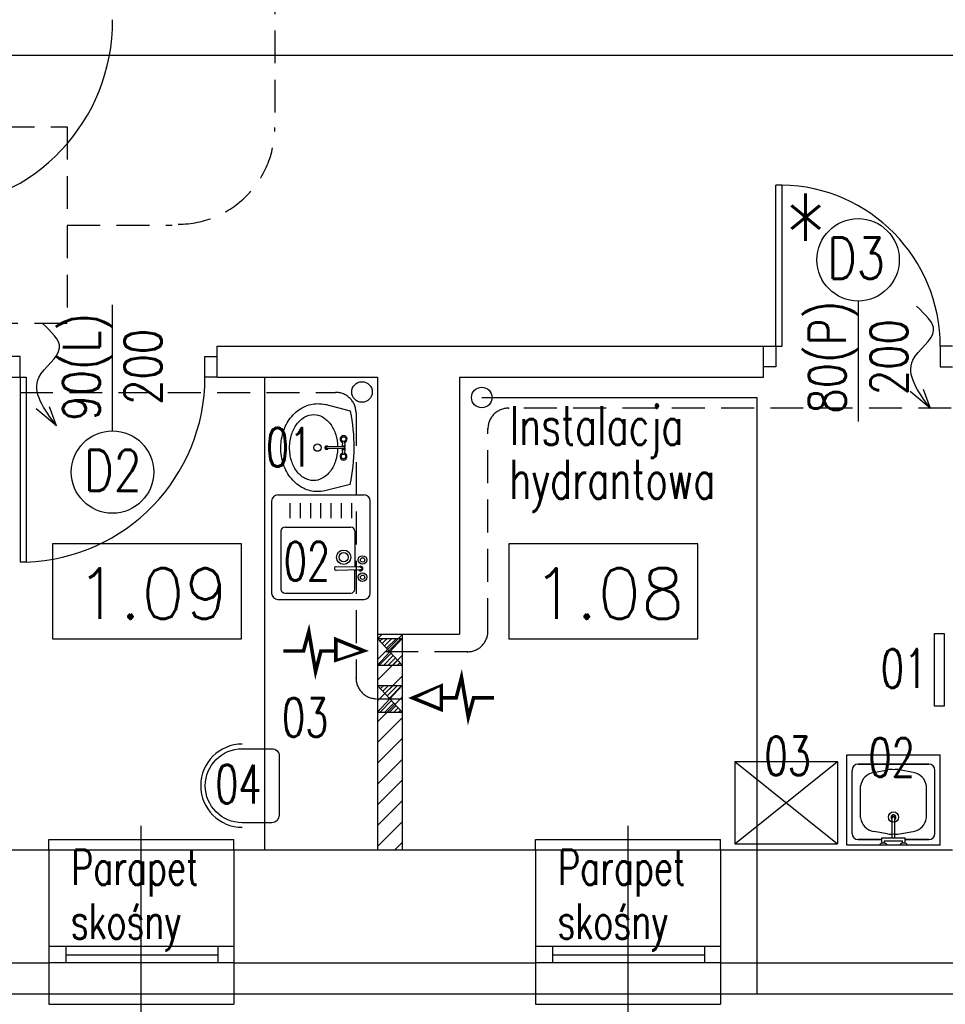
# Model space of a CAD drawing. Header units: millimetres. Extents: x 31969 to 285678, y -69766 to -1123.
# Tile 168 of 176: x 183021 to 183471, y -10680 to -10201. Entities that reach past the tile are written whole.
import ezdxf
from ezdxf.enums import TextEntityAlignment as Align
from ezdxf.lldxf.tags import DXFTag

# ---------------------------------------------------------------- set-up
doc = ezdxf.new("R2010")
doc.units = ezdxf.units.MM
doc.linetypes.add('KRE_16_8', pattern=[24, 16, -8])
for name, color, linetype in [('a- wentylacja Łukasza 2', 118, 'Continuous'), ('a-izolacja 1', 3, 'Continuous'), ('a-opis 1', 3, 'Continuous'), ('a-opis 3', 15, 'Continuous'), ('a-opis stolarki 1', 3, 'Continuous'), ('a-opis stolarki 2', 1, 'Continuous'), ('a-opis technologii 2', 12, 'Continuous'), ('a-przekrój 1', 3, 'Continuous'), ('a-przekrój 2', 251, 'Continuous'), ('a-stolarka drzwiowa', 3, 'Continuous'), ('a-stolarka okienna', 3, 'Continuous'), ('a-szkło', 4, 'Continuous'), ('a-wyposażenie', 84, 'Continuous'), ('a-ściany działowe projektowane', 5, 'Continuous'), ('a-ściany istniejące murowane', 6, 'Continuous')]:
    doc.layers.add(name, color=color, linetype=linetype)
doc.styles.add('MAREK', font='simplex.shx')
doc.styles.add('RS01507', font='romans.shx', dxfattribs={"width": 0.7, "height": 0.15})
doc.styles.add('WYMIAR', font='romans.shx', dxfattribs={"width": 0.8})
tags = doc.linetypes.add('DASHED', pattern=[0.75, 0.5, -0.25]).pattern_tags.tags
tags[6:7] = [DXFTag(74, 4), DXFTag(75, 0), DXFTag(340, '0'), DXFTag(46, 1.0), DXFTag(50, 0.0), DXFTag(44, 0.0), DXFTag(45, 0.0)]
tags[4:5] = [DXFTag(74, 4), DXFTag(75, 0), DXFTag(340, '0'), DXFTag(46, 1.0), DXFTag(50, 0.0), DXFTag(44, 0.0), DXFTag(45, 0.0)]

# ---------------------------------------------------------------- blocks, each defined once
blk = doc.blocks.new('A$C42BE72CD')
at = {"layer": 'a-stolarka drzwiowa'}
for p, q in [((5.999947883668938, 99.9500125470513), (-5.211633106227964e-05, 99.9500125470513)), ((5.999947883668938, 89.9500125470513), (5.999947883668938, 99.9500125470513)), ((95.99994788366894, 89.9500125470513), (95.99994788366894, 99.9500125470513)), ((95.99994788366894, 99.9500125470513), (101.9999478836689, 99.9500125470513)), ((-5.211633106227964e-05, 89.9500125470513), (5.999947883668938, 89.9500125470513)), ((5.999947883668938, 89.9500125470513), (8.999947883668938, 89.9500125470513)), ((5.999947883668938, 89.9500125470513), (5.999947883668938, 2.64436675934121e-05)), ((8.999947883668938, 89.9500125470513), (8.999947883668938, 2.64436675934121e-05)), ((101.9999478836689, 89.9500125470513), (95.99994788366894, 89.9500125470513)), ((8.999947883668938, 2.64436675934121e-05), (5.999947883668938, 2.64436675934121e-05))]:
    blk.add_line(p, q, dxfattribs=at)
at = {"layer": 'a-stolarka drzwiowa', "linetype": 'DASHED', "lineweight": 25, "ltscale": 20}
blk.add_arc((5.999947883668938, 89.95001254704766), 89.9999999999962, 271.9102131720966, 0, dxfattribs=at)
blk = doc.blocks.new('A$C742963B9')
at = {"layer": 'a-stolarka drzwiowa'}
for p, q in [((5.999909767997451, 88.48566738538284), (-9.023200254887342e-05, 88.48566738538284)), ((5.999909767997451, 78.48566738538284), (5.999909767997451, 88.48566738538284)), ((85.99990976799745, 78.48566738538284), (85.99990976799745, 88.48566738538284)), ((85.99990976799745, 88.48566738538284), (91.99990976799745, 88.48566738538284)), ((-9.023200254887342e-05, 78.48566738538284), (5.999909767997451, 78.48566738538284)), ((85.99990976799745, 78.48566738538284), (82.99990976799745, 78.48566738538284)), ((82.99990976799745, 78.48566738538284), (82.9999097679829, -9.60098986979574e-08)), ((91.99990976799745, 78.48566738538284), (85.99990976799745, 78.48566738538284)), ((85.99990976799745, 78.48566738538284), (85.9999097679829, -9.60098986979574e-08)), ((82.9999097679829, -9.60098986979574e-08), (85.9999097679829, -9.60098986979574e-08))]:
    blk.add_line(p, q, dxfattribs=at)
at = {"layer": 'a-stolarka drzwiowa', "linetype": 'DASHED', "lineweight": 25, "ltscale": 20}
blk.add_arc((84.49990976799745, 78.48566738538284), 78.5, 180, 268.9051095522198, dxfattribs=at)

msp = doc.modelspace()

# ---------------------------------------------------------------- hatches: boundary and pattern name
at = {"layer": 'a- wentylacja Łukasza 2'}
h = msp.add_hatch(dxfattribs=at)
h.set_pattern_fill('LINE', color=256, scale=0.5, angle=45)
h.set_pattern_definition([(45, (39948.73406405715, -549.8941924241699), (-1.122532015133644, 1.122532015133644), [])])
h.paths.add_polyline_path([(183194.8057836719, -10502.19702011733), (183200.8057836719, -10508.69702011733), (183206.8057836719, -10502.19702011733)])
h.paths.add_polyline_path([(183194.8057836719, -10515.19702011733), (183200.8057836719, -10508.69702011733), (183206.8057836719, -10515.19702011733)])
h = msp.add_hatch(dxfattribs=at)
h.set_pattern_fill('LINE', color=256, scale=0.5, angle=45)
h.set_pattern_definition([(45, (42526.73406405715, 42.54522442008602), (-1.122532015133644, 1.122532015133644), [])])
h.paths.add_polyline_path([(183194.8057836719, -10538.04167433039), (183200.8057836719, -10531.54167433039), (183206.8057836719, -10538.04167433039)])
h.paths.add_polyline_path([(183194.8057836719, -10525.04167433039), (183200.8057836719, -10531.54167433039), (183206.8057836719, -10525.04167433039)])
at = {"layer": 'a-przekrój 2', "ltscale": 0.1}
h = msp.add_hatch(dxfattribs=at)
h.set_pattern_fill('LINE', color=256, scale=2.25, angle=45)
h.set_pattern_definition([(45, (40720.73406405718, 0), (-5.051394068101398, 5.051394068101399), [])])
h.paths.add_polyline_path([(183206.8057836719, -10605.09663652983), (183206.8057836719, -10500.09663652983), (183194.8057836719, -10500.09663652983), (183194.8057836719, -10605.09663652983)])

# ---------------------------------------------------------------- linework, layer by layer
at = {"layer": 'a- wentylacja Łukasza 2', "linetype": 'KRE_16_8'}
for p, q in [((183144.7978905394, -9726.4147296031), (183144.7978905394, -10250.69220469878)), ((183043.7978905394, -10301.14220469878), (183094.7978905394, -10301.14220469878)), ((182804.8057836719, -10382.48815919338), (183174.3818226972, -10382.48815919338)), ((183594.1331732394, -10390.19613323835), (183258.5806971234, -10390.19613323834)), ((183184.3818226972, -10392.48815919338), (183184.3818226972, -10521.54167433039)), ((183248.5806971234, -10498.69702011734), (183248.5806971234, -10400.19613323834)), ((183238.5806971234, -10508.69702011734), (183194.8057836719, -10508.69702011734)), ((183194.8057836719, -10531.54167433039), (183206.8057836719, -10531.54167433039))]:
    msp.add_line(p, q, dxfattribs=at)
at = {"layer": 'a- wentylacja Łukasza 2', "linetype": 'DASHED', "ltscale": 0.009000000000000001}
for p, q in [((183464.0554440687, -10390.36244869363), (183454.1803144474, -10382.07623107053)), ((183464.0554440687, -10390.36244869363), (183460.7118014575, -10381.17586612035)), ((183038.537512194, -10398.76620383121), (183035.1938695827, -10389.57962125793)), ((183038.537512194, -10398.76620383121), (183028.6623825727, -10390.47998620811))]:
    msp.add_line(p, q, dxfattribs=at)
at = {"layer": 'a- wentylacja Łukasza 2'}
for p, q in [((183194.8057836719, -10502.19702011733), (183206.8057836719, -10502.19702011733)), ((183206.8057836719, -10502.19702011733), (183194.8057836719, -10515.19702011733)), ((183206.8057836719, -10515.19702011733), (183194.8057836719, -10502.19702011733)), ((183194.8057836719, -10515.19702011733), (183206.8057836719, -10515.19702011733)), ((183194.8057836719, -10525.04167433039), (183206.8057836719, -10525.04167433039)), ((183194.8057836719, -10538.04167433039), (183206.8057836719, -10525.04167433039)), ((183194.8057836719, -10525.04167433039), (183206.8057836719, -10538.04167433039)), ((183194.8057836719, -10538.04167433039), (183206.8057836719, -10538.04167433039))]:
    msp.add_line(p, q, dxfattribs=at)
at = {"layer": 'a- wentylacja Łukasza 2', "linetype": 'KRE_16_8'}
msp.add_lwpolyline([(182963.7978905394, -10253.24220469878), (183043.7978905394, -10253.24220469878), (183043.7978905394, -10349.04220469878), (182963.7978905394, -10349.04220469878)], close=True, dxfattribs=at)
at = {"layer": 'a- wentylacja Łukasza 2', "ltscale": 0.5, "const_width": 1.741824}
for points in [[(183148.9297380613, -10508.331196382), (183158.7934085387, -10508.331196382), (183161.3763054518, -10498.93931422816), (183164.6747300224, -10518.32397147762), (183167.2577336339, -10508.331196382), (183174.4775950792, -10508.331196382), (183174.4775950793, -10514.42285283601), (183188.4232928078, -10508.33119638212), (183174.4775950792, -10502.64706041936), (183174.4775950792, -10508.331196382)], [(183251.4608496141, -10531.16379796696), (183241.5971791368, -10531.16379796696), (183239.0142822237, -10540.5556801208), (183235.7158576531, -10521.17102287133), (183233.1328540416, -10531.16379796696), (183225.9129925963, -10531.16379796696), (183225.9129925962, -10525.07214151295), (183211.9672948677, -10531.16379796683), (183225.9129925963, -10536.8479339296), (183225.9129925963, -10531.16379796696)]]:
    msp.add_lwpolyline(points, dxfattribs=at)
at = {"layer": 'a- wentylacja Łukasza 2', "linetype": 'KRE_16_8'}
for centre, radius, start, end in [((183097.7978905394, -10253.69220469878), 47, 270, 0), ((183174.3818226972, -10392.48815919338), 10, 0, 90), ((183258.5806971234, -10400.19613323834), 10, 90, 180), ((183238.5806971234, -10498.69702011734), 10, 270, 0), ((183194.3818226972, -10521.54167433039), 10, 180, 270)]:
    msp.add_arc(centre, radius, start, end, dxfattribs=at)
at = {"layer": 'a- wentylacja Łukasza 2', "linetype": 'DASHED', "ltscale": 0.009000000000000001}
for points in [[(183464.0554440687, -10390.36244869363), (183455.490029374, -10366.82916523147), (183465.5474821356, -10352.46563411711), (183457.2176912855, -10340.56945991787)], [(183038.537512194, -10398.76620383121), (183029.9720974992, -10375.23292036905), (183040.0295502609, -10360.86938925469), (183031.6997594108, -10348.97321505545)]]:
    msp.add_spline(points, degree=3, dxfattribs=at)
at = {"layer": 'a- wentylacja Łukasza 2', "linetype": 'KRE_16_8'}
for p in [(183258.5806971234, -10390.19613323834), (183248.5806971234, -10400.19613323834), (183238.5806971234, -10508.69702011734), (183184.3818226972, -10521.54167433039)]:
    msp.add_point(p, dxfattribs=at)
at = {"layer": 'a-izolacja 1'}
for p, q in [((182906.8057836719, -10660.09663652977), (183034.8057836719, -10660.09663652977)), ((183124.8057836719, -10660.09663652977), (183271.8057836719, -10660.09663652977)), ((183361.8057836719, -10660.09663652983), (183489.8057836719, -10660.09663652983))]:
    msp.add_line(p, q, dxfattribs=at)
at = {"layer": 'a-opis 3'}
for points in [[(183128.5311776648, -10456.20376256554), (183036.6164764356, -10456.20376256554), (183036.6164764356, -10502.43995177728), (183128.5311776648, -10502.43995177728)], [(183350.7295340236, -10456.20376256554), (183258.8148327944, -10456.20376256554), (183258.8148327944, -10502.43995177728), (183350.7295340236, -10502.43995177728)]]:
    msp.add_lwpolyline(points, close=True, dxfattribs=at)
at = {"layer": 'a-opis stolarki 1'}
for p, q in [((183065.8057836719, -10401.23227512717), (183065.8057836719, -10339.94329542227)), ((183428.8057836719, -10338.06028205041), (183428.8057836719, -10396.68275033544)), ((183079.8057836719, -10730.52524394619), (183079.8057836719, -10593.40270311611)), ((183316.8057836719, -10730.52524394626), (183316.8057836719, -10593.40270311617))]:
    msp.add_line(p, q, dxfattribs=at)
at = {"layer": 'a-opis stolarki 2'}
for centre in [(183428.8057836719, -10318.01278205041), (183065.8057836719, -10421.27977512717)]:
    msp.add_circle(centre, 20.0475, dxfattribs=at)
at = {"layer": 'a-przekrój 1', "ltscale": 100}
for p, q in [((183379.5922871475, -10385.1807420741), (183245.5853988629, -10385.1807420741)), ((183379.5922871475, -10675.09663652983), (183379.5922871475, -10385.1807420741))]:
    msp.add_line(p, q, dxfattribs=at)
for centre in [(183187.2601082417, -10382.3061534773), (183245.5853988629, -10384.99960293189)]:
    msp.add_circle(centre, 5, dxfattribs=at)
at = {"layer": 'a-stolarka drzwiowa', "linetype": 'DASHED', "lineweight": 25, "ltscale": 20}
msp.add_arc((182974.8057836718, -10202.09663652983), 91, 272.5193075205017, 0.5207779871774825, dxfattribs=at)
at = {"layer": 'a-stolarka okienna', "linetype": 'DASHED', "lineweight": 25, "ltscale": 40}
msp.add_line((184271.0636637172, -10218.55307775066), (181404.8260642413, -10218.55307775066), dxfattribs=at)
at = {"layer": 'a-stolarka okienna', "ltscale": 40}
for p, q in [((183034.8057836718, -10605.09663652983), (183034.8057836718, -10600.09663652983)), ((183034.8057836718, -10600.09663652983), (183124.8057836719, -10600.09663652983)), ((183124.8057836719, -10605.09663652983), (183124.8057836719, -10600.09663652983)), ((183271.8057836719, -10605.09663652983), (183271.8057836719, -10600.09663652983)), ((183271.8057836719, -10600.09663652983), (183361.8057836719, -10600.09663652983)), ((183361.8057836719, -10605.09663652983), (183361.8057836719, -10600.09663652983)), ((183034.8057836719, -10675.09663652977), (183034.8057836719, -10680.09663652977)), ((183124.8057836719, -10675.09663652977), (183124.8057836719, -10680.09663652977)), ((183271.8057836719, -10675.09663652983), (183271.8057836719, -10680.09663652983)), ((183361.8057836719, -10675.09663652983), (183361.8057836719, -10680.09663652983)), ((183034.8057836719, -10680.09663652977), (183124.8057836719, -10680.09663652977)), ((183271.8057836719, -10680.09663652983), (183361.8057836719, -10680.09663652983))]:
    msp.add_line(p, q, dxfattribs=at)
at = {"layer": 'a-stolarka okienna', "linetype": 'DASHED', "lineweight": 25, "ltscale": 20}
for p, q in [((183034.8057836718, -10605.09663652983), (183124.8057836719, -10605.09663652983)), ((183271.8057836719, -10605.09663652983), (183361.8057836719, -10605.09663652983)), ((183034.8057836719, -10675.09663652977), (183124.8057836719, -10675.09663652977)), ((183271.8057836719, -10675.09663652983), (183361.8057836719, -10675.09663652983))]:
    msp.add_line(p, q, dxfattribs=at)
at = {"layer": 'a-stolarka okienna'}
for p, q in [((183124.8057836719, -10652.09663652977), (183035.0306485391, -10652.09663652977)), ((183043.0306485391, -10652.09663652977), (183043.0306485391, -10660.09663652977)), ((183117.0306485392, -10652.09663652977), (183117.0306485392, -10660.09663652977)), ((183361.8057836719, -10652.09663652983), (183272.0306485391, -10652.09663652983)), ((183280.0306485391, -10652.09663652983), (183280.0306485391, -10660.09663652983)), ((183354.0306485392, -10652.09663652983), (183354.0306485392, -10660.09663652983)), ((183124.8057836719, -10660.09663652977), (183034.8057836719, -10660.09663652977)), ((183361.8057836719, -10660.09663652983), (183271.8057836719, -10660.09663652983))]:
    msp.add_line(p, q, dxfattribs=at)
at = {"layer": 'a-szkło', "ltscale": 2}
for p, q in [((183043.0306485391, -10656.09663652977), (183117.0306485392, -10656.09663652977)), ((183280.0306485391, -10656.09663652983), (183354.0306485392, -10656.09663652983))]:
    msp.add_line(p, q, dxfattribs=at)
at = {"layer": 'a-wyposażenie'}
for p, q in [((183139.8057836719, -10375.09663652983), (183139.8057836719, -10605.09663652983)), ((183181.7472130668, -10391.63453995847), (183169.3540742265, -10388.44916228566)), ((183170.3203913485, -10408.70639851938), (183169.826021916, -10408.70367036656)), ((183178.2965486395, -10408.97513476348), (183170.319151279, -10408.93111189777)), ((183177.8214436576, -10406.24759104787), (183177.6020195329, -10408.97160410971)), ((183178.8017273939, -10406.25300069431), (183178.9910744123, -10408.97926953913)), ((183170.3126409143, -10410.11085713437), (183169.8182714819, -10410.10812898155)), ((183178.2912783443, -10409.93016662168), (183170.3138809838, -10409.88614375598)), ((183177.5967525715, -10409.92603184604), (183177.7860995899, -10412.65230069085)), ((183178.9858074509, -10409.93369727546), (183178.7663833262, -10412.6577103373)), ((183181.5503520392, -10427.30778877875), (183169.1228123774, -10430.35619478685)), ((183146.2930410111, -10432.38273159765), (183188.2930410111, -10432.38273159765)), ((183143.2930410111, -10435.38273159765), (183143.2930410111, -10480.20965816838)), ((183152.2930410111, -10443.76632668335), (183152.2930410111, -10436.4780291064)), ((183157.2930410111, -10443.76632668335), (183157.2930410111, -10436.4780291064)), ((183162.2930410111, -10443.76632668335), (183162.2930410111, -10436.4780291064)), ((183167.2930410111, -10443.76632668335), (183167.2930410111, -10436.4780291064)), ((183172.2930410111, -10443.76632668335), (183172.2930410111, -10436.4780291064)), ((183177.2930410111, -10443.76632668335), (183177.2930410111, -10436.4780291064)), ((183182.2930410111, -10443.76632668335), (183182.2930410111, -10436.4780291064)), ((183191.2930410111, -10480.20965816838), (183191.2930410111, -10435.38273159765)), ((183147.7930410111, -10450.01743362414), (183147.7930410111, -10478.20965816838)), ((183149.7930410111, -10448.01743362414), (183181.7930410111, -10448.01743362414)), ((183183.7930410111, -10450.01743362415), (183183.7930410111, -10467.61277087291)), ((183186.5156468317, -10467.62286338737), (183174.7262031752, -10467.31643974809)), ((183186.5156468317, -10468.84713334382), (183174.7262031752, -10469.1535569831)), ((183183.7930410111, -10468.97856926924), (183183.7930410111, -10469.27437942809)), ((183183.7930410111, -10478.20965816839), (183183.7930410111, -10468.97856926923)), ((183149.7930410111, -10480.20965816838), (183181.7930410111, -10480.20965816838)), ((183146.2930410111, -10483.20965816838), (183188.2930410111, -10483.20965816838)), ((183368.7598775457, -10562.07864510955), (183418.7598775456, -10562.07864510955)), ((183368.7598775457, -10562.07864510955), (183368.7598775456, -10602.07864510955)), ((183368.759877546, -10562.07864510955), (183418.7598775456, -10602.07864510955)), ((183368.7598775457, -10602.07864510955), (183418.7598775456, -10562.07864510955)), ((183418.7598775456, -10562.07864510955), (183418.7598775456, -10602.07864510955)), ((183423.3532703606, -10558.89397535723), (183468.7154372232, -10558.89397535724)), ((183423.3532703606, -10602.75237296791), (183423.3532703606, -10558.89397535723)), ((183468.7154372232, -10602.75237296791), (183468.7154372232, -10558.89397535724)), ((183425.8532703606, -10597.10080180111), (183425.8532703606, -10566.39397535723)), ((183428.8532703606, -10563.39397535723), (183463.2154372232, -10563.39397535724)), ((183463.2154372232, -10563.39397535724), (183428.8532703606, -10563.39397535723)), ((183436.3884428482, -10567.38758035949), (183443.1721867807, -10566.15417235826)), ((183455.6802647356, -10567.38758035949), (183448.8965208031, -10566.15417235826)), ((183466.2154372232, -10597.10080180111), (183466.2154372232, -10566.39397535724)), ((183429.9283749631, -10589.5514294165), (183429.9283749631, -10573.94334774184)), ((183462.1403326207, -10589.5514294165), (183462.1403326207, -10573.94334774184)), ((183462.1403326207, -10589.5514294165), (183462.1403326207, -10573.94334774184)), ((183445.0343537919, -10589.56393463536), (183445.0343537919, -10588.85993463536)), ((183445.3543537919, -10599.25461925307), (183445.3543537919, -10589.56393463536)), ((183446.7143537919, -10599.25461925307), (183446.7143537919, -10589.56393463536)), ((183447.0343537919, -10589.56393463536), (183447.0343537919, -10588.85993463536)), ((183443.1721869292, -10597.3406048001), (183436.3884428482, -10596.10719679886)), ((183448.8965206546, -10597.3406048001), (183455.6802647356, -10596.10719679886)), ((183440.3543022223, -10600.10080180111), (183428.8532703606, -10600.10080180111)), ((183428.8532703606, -10600.10080180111), (183440.3543022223, -10600.10080180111)), ((183440.3543022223, -10599.25461925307), (183451.7144053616, -10599.25461925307)), ((183440.3543022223, -10601.89338115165), (183440.3543022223, -10599.25461925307)), ((183441.7143022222, -10600.61461925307), (183450.3544053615, -10600.61461925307)), ((183441.7143022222, -10601.89338115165), (183441.7143022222, -10600.61461925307)), ((183450.3544053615, -10601.89338115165), (183450.3544053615, -10600.61461925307)), ((183451.7144053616, -10601.89338115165), (183451.7144053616, -10599.25461925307)), ((183463.2154372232, -10600.10080180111), (183451.7144053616, -10600.10080180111)), ((183451.7144053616, -10600.10080180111), (183463.2154372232, -10600.10080180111)), ((183368.7598775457, -10602.07864510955), (183418.7598775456, -10602.07864510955)), ((183468.7154372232, -10602.75237296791), (183423.3532703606, -10602.75237296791))]:
    msp.add_line(p, q, dxfattribs=at)
for points in [[(183165.4777039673, -10430.78652619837, -0.1158364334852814), (183158.8302322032, -10429.1867851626, -0.1040652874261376), (183152.8999014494, -10424.44785371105, -0.09084006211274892), (183149.1150249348, -10417.65011201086, -0.08328491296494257), (183147.7591961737, -10409.28414639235, -0.08328491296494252), (183149.2072738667, -10400.93365399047, -0.09084006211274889), (183153.0669435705, -10394.17809833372, -0.104065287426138), (183159.0492146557, -10389.50490597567, -0.1158364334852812), (183165.7139372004, -10387.97862761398, -0.06159356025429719), (183169.3540742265, -10388.44916228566, -0.1040652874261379)], [(183175.3781083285, -10409.91409043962, -0.06788534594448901), (183174.4151658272, -10415.77627608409, -0.0842937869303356), (183171.9006516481, -10420.76887374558, -0.1064579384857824), (183167.8838346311, -10424.3199017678, -0.1300581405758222), (183163.6117233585, -10425.42507860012, -0.1300581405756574), (183159.3520696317, -10424.27281965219, -0.1064579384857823), (183155.374688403, -10420.67767604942, -0.08429378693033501), (183152.9154284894, -10415.65763086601, -0.073344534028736), (183152.0146901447, -10409.30763012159, -0.073344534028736), (183152.9854558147, -10402.96795717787, -0.08429378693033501), (183155.4999699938, -10397.97535951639, -0.1064579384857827), (183159.5167870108, -10394.42433149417, -0.130058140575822), (183163.7888982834, -10393.31915466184, -0.130058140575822), (183168.0485520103, -10394.47141360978, -0.1064579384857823), (183172.025933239, -10398.06655721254, -0.08429378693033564), (183174.4851931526, -10403.08660239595, -0.06788534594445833), (183175.3833786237, -10408.95905858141, -0.06788534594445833)], [(183169.826021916, -10408.70367036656, 0.1045459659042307), (183169.5763688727, -10408.75501006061, 0.1007964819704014), (183169.3601662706, -10408.90678403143, 0.09591071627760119), (183169.217091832, -10409.13168973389, 0.09272044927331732), (183169.1649324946, -10409.40227287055, 0.0927204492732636), (183169.2141023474, -10409.67341518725, 0.09591071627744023), (183169.3546858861, -10409.89988624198, 0.100796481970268), (183169.5692002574, -10410.05403710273, 0.1045459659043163), (183169.8182714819, -10410.10812898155, 0.1045459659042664)], [(183170.8010449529, -10408.93377120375, 0.00914130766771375), (183170.7839769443, -10408.91464125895, 0.1007964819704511), (183170.569462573, -10408.76049039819, 0.1045459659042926), (183170.3203913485, -10408.70639851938, 0.1045459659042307), (183170.0707383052, -10408.75773821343, 0.1007964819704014), (183169.8545357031, -10408.90951218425, 0.09591071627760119), (183169.7114612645, -10409.13441788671, 0.09272044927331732), (183169.6593019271, -10409.40500102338, 0.0927204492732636), (183169.7084717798, -10409.67614334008, 0.09591071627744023), (183169.8490553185, -10409.9026143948, 0.100796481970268), (183170.0635696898, -10410.05676525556, 0.1045459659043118), (183170.3126409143, -10410.11085713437, 0.1045459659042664), (183170.5622939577, -10410.05951744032, 0.1007964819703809), (183170.7784965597, -10409.9077434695, 0.009141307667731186), (183170.7957746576, -10409.88880306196, 0.09272044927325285)], [(183170.319151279, -10408.93111189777, 0.1045459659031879), (183170.1605498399, -10408.96372735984, 0.1007964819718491), (183170.0177562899, -10409.06396826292, 0.09591071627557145), (183169.9205337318, -10409.21679715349, 0.09272044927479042), (183169.8840153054, -10409.40624109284, 0.0927204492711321), (183169.9184406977, -10409.59607653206, 0.09591071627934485), (183170.0139706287, -10409.74996911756, 0.1007964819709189), (183170.1556491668, -10409.85177986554, 0.1045459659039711), (183170.3138809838, -10409.88614375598, 0.1045459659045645)], [(183169.1228123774, -10430.35619478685, -0.06159356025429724), (183165.4777039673, -10430.78652619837, -0.1158364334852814)], [(183445.0343537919, -10588.85993463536, -0.1045459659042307), (183445.1094229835, -10588.50483391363, -0.1007964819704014), (183445.3272470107, -10588.19815561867, -0.09591071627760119), (183445.6486354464, -10587.99618599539, -0.09272044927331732), (183446.0343537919, -10587.92403777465, -0.0927204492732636), (183446.4200721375, -10587.99618599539, -0.09591071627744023), (183446.7414605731, -10588.19815561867, -0.100796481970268), (183446.9592846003, -10588.50483391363, -0.1045459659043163), (183447.0343537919, -10588.85993463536, -0.1045459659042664)], [(183445.3543537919, -10590.2501687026, -0.00914130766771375), (183445.3272470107, -10590.22571365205, -0.1007964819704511), (183445.1094229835, -10589.91903535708, -0.1045459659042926), (183445.0343537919, -10589.56393463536, -0.1045459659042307), (183445.1094229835, -10589.20883391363, -0.1007964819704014), (183445.3272470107, -10588.90215561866, -0.09591071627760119), (183445.6486354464, -10588.70018599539, -0.09272044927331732), (183446.0343537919, -10588.62803777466, -0.0927204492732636), (183446.4200721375, -10588.70018599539, -0.09591071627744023), (183446.7414605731, -10588.90215561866, -0.100796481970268), (183446.9592846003, -10589.20883391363, -0.1045459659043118), (183447.0343537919, -10589.56393463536, -0.1045459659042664), (183446.9592846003, -10589.91903535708, -0.1007964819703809), (183446.7414605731, -10590.22571365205, -0.009141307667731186), (183446.7143537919, -10590.2501687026, -0.09272044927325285)], [(183445.3543537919, -10589.56393463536, -0.1045459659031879), (183445.4020443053, -10589.33834361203, -0.1007964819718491), (183445.5459087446, -10589.13579432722, -0.09591071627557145), (183445.7642999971, -10588.99855105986, -0.09272044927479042), (183446.0343537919, -10588.94803777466, -0.0927204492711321), (183446.3044075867, -10588.99855105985, -0.09591071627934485), (183446.5227988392, -10589.13579432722, -0.1007964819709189), (183446.6666632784, -10589.33834361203, -0.1045459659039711), (183446.7143537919, -10589.56393463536, -0.1045459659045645)]]:
    msp.add_lwpolyline(points, format="xyb", dxfattribs=at)
msp.add_lwpolyline([(183466.0400625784, -10535.13136767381), (183466.0400625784, -10499.88859503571), (183470.71310101, -10499.88859503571), (183470.71310101, -10535.13136767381)], close=True, dxfattribs=at)
msp.add_lwpolyline([(183128.9844053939, -10591.86079754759, -0.9999999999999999), (183128.9844053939, -10555.86079754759), (183143.3844053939, -10555.86079754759, -0.414213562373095), (183146.9844053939, -10559.46079754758), (183146.9844053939, -10588.26079754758, -0.414213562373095), (183143.3844053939, -10591.86079754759)], format="xyb", close=True, dxfattribs=at)
for centre, radius in [((183178.3171647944, -10405.23927484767), 1.123583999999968), ((183165.6300570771, -10409.38276583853), 1.7836896), ((183178.2706621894, -10413.6660265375), 1.123583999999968), ((183178.3649193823, -10462.71099397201), 3.5), ((183178.3649193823, -10462.71099397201), 2.25), ((183187.5430410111, -10464.03116388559), 2.066841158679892), ((183187.5430410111, -10464.03116388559), 1.066841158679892), ((183187.5430410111, -10472.4388328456), 2.066841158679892), ((183187.5430410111, -10472.4388328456), 1.066841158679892), ((183446.0343537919, -10589.11907293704), 2.5)]:
    msp.add_circle(centre, radius, dxfattribs=at)
for centre, radius, start, end in [((183093.3574917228, -10408.98393332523), 90.07632479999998, 348.2626330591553, 11.10500561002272), ((183178.3171647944, -10405.23927484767), 1.685375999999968, 288.1633655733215, 251.204273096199), ((183178.2939134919, -10409.45265069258), 0.8426880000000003, 214.2019271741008, 145.1657114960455), ((183178.2939134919, -10409.45265069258), 0.4775232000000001, 269.6838193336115, 89.68381933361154), ((183178.2706621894, -10413.6660265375), 1.685375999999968, 108.1633655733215, 71.20427309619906), ((183146.2930410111, -10435.38273159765), 3, 90, 180), ((183188.2930410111, -10435.38273159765), 3, 0, 90), ((183149.7930410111, -10450.01743362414), 2, 90, 180), ((183181.7930410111, -10450.01743362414), 2, 0, 90), ((183174.7262031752, -10468.2349983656), 0.9185586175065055, 90, 270), ((183186.5425323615, -10468.2349983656), 1.142317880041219, 214.4032600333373, 145.5967399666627), ((183186.5425323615, -10468.2349983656), 0.6127251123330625, 267.4851330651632, 92.51486693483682), ((183146.2930410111, -10480.20965816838), 3, 180, 270), ((183149.7930410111, -10478.20965816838), 2, 180, 270), ((183181.7930410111, -10478.20965816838), 2, 270, 0), ((183188.2930410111, -10480.20965816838), 3, 270, 0), ((183128.9844053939, -10573.86079754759), 20.25, 90, 270), ((183428.8532703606, -10566.39397535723), 3, 90, 180), ((183437.8195263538, -10575.25853964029), 8, 100.3048464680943, 170.5376777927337), ((183444.6032702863, -10574.02513163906), 8, 79.69515353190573, 100.3048464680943), ((183447.4654372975, -10574.02513163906), 8, 79.69515353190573, 100.3048464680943), ((183454.24918123, -10575.25853964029), 8, 9.462322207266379, 79.69515353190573), ((183463.2154372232, -10566.39397535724), 3, 0, 90), ((183437.8195263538, -10588.23623751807), 8, 189.4623222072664, 259.6951535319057), ((183454.24918123, -10588.23623751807), 8, 280.3048464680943, 350.5376777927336), ((183428.8532703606, -10597.10080180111), 3, 180, 270), ((183444.6032704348, -10589.4696455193), 8, 259.6951535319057, 280.3048464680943), ((183447.465437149, -10589.4696455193), 8, 259.6951535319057, 280.3048464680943), ((183463.2154372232, -10597.10080180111), 3, 270, 0), ((183441.0343022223, -10604.29912428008), 2.5, 38.22130188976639, 141.7786981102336), ((183451.0344053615, -10604.29912428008), 2.5, 38.22130188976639, 141.7786981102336)]:
    msp.add_arc(centre, radius, start, end, dxfattribs=at)
at = {"layer": 'a-ściany działowe projektowane', "ltscale": 20}
for p, q in [((183194.8057836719, -10500.09663652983), (183194.8057836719, -10605.09663652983)), ((183206.8057836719, -10500.09663652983), (183206.8057836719, -10605.09663652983))]:
    msp.add_line(p, q, dxfattribs=at)
at = {"layer": 'a-ściany istniejące murowane'}
for p, q in [((183116.8057836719, -10360.09663652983), (183382.8057836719, -10360.09663652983)), ((183116.8057836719, -10375.09663652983), (183116.8057836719, -10360.09663652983)), ((183382.8057836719, -10375.09663652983), (183382.8057836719, -10360.09663652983)), ((183116.8057836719, -10375.09663652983), (183194.8057836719, -10375.09663652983)), ((183194.8057836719, -10375.09663652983), (183194.8057836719, -10500.09663652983)), ((183234.8057836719, -10375.09663652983), (183382.8057836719, -10375.09663652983)), ((183234.8057836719, -10375.09663652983), (183234.8057836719, -10500.09663652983)), ((183194.8057836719, -10500.09663652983), (183234.8057836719, -10500.09663652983)), ((182954.8057836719, -10605.09663652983), (183034.8057836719, -10605.09663652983)), ((183034.8057836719, -10605.09663652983), (183034.8057836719, -10675.09663652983)), ((183124.8057836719, -10605.09663652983), (183271.8057836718, -10605.09663652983)), ((183124.8057836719, -10605.09663652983), (183124.8057836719, -10675.09663652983)), ((183271.8057836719, -10605.09663652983), (183271.8057836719, -10675.09663652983)), ((183361.8057836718, -10605.09663652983), (183474.8057836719, -10605.09663652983)), ((183361.8057836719, -10605.09663652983), (183361.8057836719, -10675.09663652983)), ((182906.8057836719, -10675.09663652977), (183034.8057836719, -10675.09663652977)), ((183124.8057836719, -10675.09663652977), (183271.8057836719, -10675.09663652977)), ((183361.8057836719, -10675.09663652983), (183489.8057836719, -10675.09663652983))]:
    msp.add_line(p, q, dxfattribs=at)

# ---------------------------------------------------------------- block references
at = {"layer": 'a-stolarka drzwiowa', "ltscale": 100, "rotation": 180}
msp.add_blockref('A$C742963B9', (183474.8056934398, -10281.61096914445), dxfattribs=at)
at = {"layer": 'a-stolarka drzwiowa', "ltscale": 100}
msp.add_blockref('A$C42BE72CD', (183014.8058357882, -10465.04664907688), dxfattribs=at)

# ---------------------------------------------------------------- texts
at = {"layer": 'a-opis 1', "ltscale": 40, "style": 'RS01507', "width": 0.7}
for s, height, p in [('Instalacja', 18.91253202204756, (183259.2462961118, -10398.6225620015)), ('hydrantowa', 18.91253202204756, (183258.9787005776, -10424.82826995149)), ('Parapet ', 17.1027203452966, (183045.7102117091, -10613.5486915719)), ('Parapet ', 17.1027203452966, (183282.7102117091, -10613.54869157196)), ('skośny', 17.1027203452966, (183045.4426161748, -10639.75439952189)), ('skośny', 17.1027203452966, (183282.4426161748, -10639.75439952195))]:
    msp.add_text(s, height=height, dxfattribs=at).set_placement(p, align=Align.MIDDLE_LEFT)
at = {"layer": 'a-opis 3', "style": 'MAREK'}
for s, p in [('1.09', (183048.0915135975, -10492.73457984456)), ('1.08', (183270.2898699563, -10492.73457984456))]:
    msp.add_text(s, height=24.65900236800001, dxfattribs=at).set_placement(p)
at = {"layer": 'a-opis stolarki 1', "char_height": 18, "width": 35.84375934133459, "style": 'WYMIAR'}
for s, insert, attachment_point, rotation in [('\\pxqc;\\P80(P)\\P200', (183452.7888580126, -10347.47720341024), 9, 89.99999999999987), ('\\pxqc;\\P90(L)\\P200', (183089.6756786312, -10388.01477042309), 7, 90.00000000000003)]:
    msp.add_mtext(s, dxfattribs=dict(at, insert=insert, attachment_point=attachment_point, rotation=rotation))
at = {"layer": 'a-opis stolarki 2', "attachment_point": 9, "style": 'WYMIAR'}
for s, insert, char_height, width in [('\\A1;\\pxqc;*', (183465.4104919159, -10325.89008715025), 40.09500000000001, 124.3193187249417), ('D3', (183441.8916318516, -10327.19215174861), 20.0475, 23.65870162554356), ('D2', (183080.1046171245, -10430.45914482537), 20.0475, 23.65870162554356)]:
    msp.add_mtext(s, dxfattribs=dict(at, insert=insert, char_height=char_height, width=width))
at = {"layer": 'a-opis technologii 2', "ltscale": 40, "style": 'RS01507', "width": 0.7}
for s, p in [('01', (183140.4914239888, -10418.61697034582)), ('02', (183149.1627589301, -10474.09112225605)), ('01', (183439.8701186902, -10526.25023951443)), ('03', (183148.3341410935, -10550.01370610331)), ('03', (183383.216113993, -10568.77608048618)), ('02', (183433.8335652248, -10569.47610612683)), ('04', (183115.8434178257, -10582.50326280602))]:
    msp.add_text(s, height=18.81299237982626, dxfattribs=at).set_placement(p)
at = {"layer": 'a-wyposażenie', "flags": 9}
for tag, p, s in [('FIXT_CODE', (183181.3721006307, -10427.28599507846), '10'), ('FU_TOTAL', (183181.4167578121, -10427.27435007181), '2.0'), ('FU_WASTE', (183181.4613165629, -10427.28054168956), '1.0'), ('FU_HOT', (183181.505924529, -10427.27781499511), '1.5'), ('FU_COLD', (183181.5505160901, -10427.2780610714), '1.5')]:
    msp.add_attdef(tag, p, s, height=0.017836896, rotation=269.6838193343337, dxfattribs=at)

doc.saveas('drawing.dxf')
